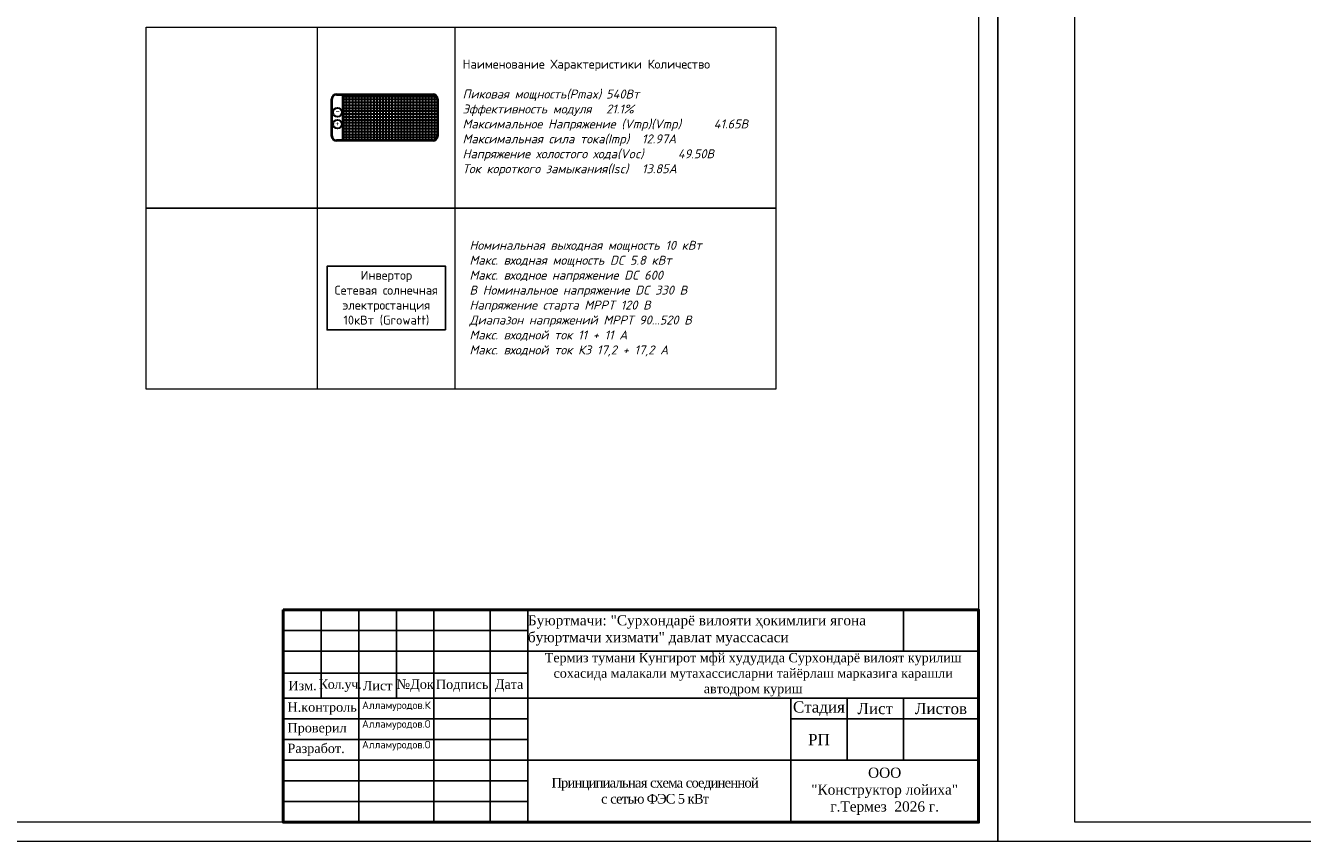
# Model space of a CAD drawing. Header units: millimetres. Extents: x -228268 to 1513407, y -439898 to -137408.
# Tile 68 of 128: x 285962 to 319937, y -382304 to -360590. Entities that reach past the tile are written whole.
import ezdxf

# ---------------------------------------------------------------- set-up
doc = ezdxf.new("R2010")
doc.units = ezdxf.units.MM
for name, color, linetype in [('Text', 154, 'Continuous'), ('Размер  АР', 64, 'Continuous'), ('Штамп опасные', 7, 'Continuous')]:
    doc.layers.add(name, color=color, linetype=linetype)
doc.styles.add('100_D(300)', font='ARIALN.TTF', dxfattribs={"height": 300})
doc.styles.add('ISOCPEUR', font='isocpeur.ttf', dxfattribs={"height": 5})
doc.styles.add('Times New Roman', font='times.ttf')
doc.styles.add('ViTEXT', font='isocpeur.ttf')

# ---------------------------------------------------------------- blocks, each defined once
blk = doc.blocks.new('*T481')
at = {"layer": 'Штамп опасные', "transparency": 16777216}
for p, q in [((0, 0), (18487, 0)), ((0, 0), (0, -5654)), ((999, 0), (999, -2356)), ((1999, 0), (1999, -5654)), ((2998, 0), (2998, -2356)), ((3997, 0), (3997, -5654)), ((5496, 0), (5496, -5654)), ((6496, 0), (6496, -5654)), ((16489, 0), (16489, -1099)), ((18487, 0), (18487, -5654)), ((0, -550), (6496, -550)), ((0, -1099), (18487, -1099)), ((0, -1685), (6496, -1685)), ((0, -2356), (13491, -2356)), ((13491, -2356), (13491, -2906)), ((14990, -2356), (14990, -4005)), ((16489, -2356), (16489, -4005)), ((0, -2906), (6496, -2906)), ((13491, -2906), (18487, -2906)), ((1999, -3456), (6496, -3456)), ((0, -4005), (18487, -4005)), ((13491, -4005), (13491, -5654)), ((0, -4555), (6496, -4555)), ((0, -5105), (6496, -5105)), ((0, -5654), (18487, -5654))]:
    blk.add_line(p, q, dxfattribs=at)
at = {"layer": 'Штамп опасные', "color": 0, "linetype": 'ByBlock', "lineweight": -2, "transparency": 16777216}
for p, q in [((13491, -2356), (18487, -2356)), ((13491, -2906), (13491, -4005)), ((0, -3456), (1999, -3456))]:
    blk.add_line(p, q, dxfattribs=at)
at = {"layer": 'Штамп опасные', "lineweight": 25, "transparency": 16777216, "style": 'ViTEXT'}
for s, insert, char_height, width, attachment_point in [('{\\fTimes New Roman|b0|i0|c204|p18;Буюртмачи: "Сурхондарё вилояти ҳокимлиги ягона буюртмачи хизмати" давлат муассасаси}', (6496, -550), 269.816, 9993.19, 4), ('{\\fTimes New Roman|b0|i0|c204|p18;\\H0.91667x;Термиз тумани Кунгирот мфй худудида Сурхондарё вилоят курилиш сохасида малакали мутахассисларни тайёрлаш марказига карашли автодром куриш}', (12491, -1728), 269.816, 11991.82, 5), ('{\\fTimes New Roman|b0|i0|c204|p18;Изм.}', (500, -2021), 249.83, 999.32, 5), ('{\\fTimes New Roman|b0|i0|c204|p18;\\T0.95;Кол.уч.}', (1499, -2021), 249.83, 999.32, 5), ('{\\fTimes New Roman|b0|i0|c204|p18;Лист}', (2498, -2021), 249.83, 999.32, 5), ('{\\fTimes New Roman|b0|i0|c204|p18;№Док}', (3498, -2021), 249.83, 999.32, 5), ('{\\fTimes New Roman|b0|i0|c204|p18;Подпись}', (4747, -2021), 249.83, 1498.98, 5), ('{\\fTimes New Roman|b0|i0|c204|p18;Дата}', (5996, -2021), 249.83, 999.32, 5), ('{\\fTimes New Roman|b0|i0|c204|p18;Н.контроль}', (100, -2631), 249.83, 1798.77, 4), ('{\\fTimes New Roman|b0|i0|c204|p18;Стадия}', (14240, -2631), 299.8, 1498.98, 5), ('{\\fTimes New Roman|b0|i0|c204|p18;Лист}', (15739, -2631), 299.8, 1498.98, 5), ('{\\fTimes New Roman|b0|i0|c204|p18;Листов}', (17488, -2631), 299.8, 1998.64, 5), ('{\\fTimes New Roman|b0|i0|c204|p18;Проверил} ', (100, -3181), 249.83, 1798.77, 4), ('{\\fTimes New Roman|b0|i0|c204|p18;РП}', (14240, -3456), 299.8, 1498.98, 5), ('{\\fTimes New Roman|b0|i0|c204|p18;Разработ.}', (100, -3730), 249.83, 1798.77, 4), ('{\\fTimes New Roman|b0|i0|c204|p18;ООО \\P"Конструктор лойиха"\\Pг.Термез  2026 г.} ', (15989, -4830), 269.82, 4996.59, 5)]:
    blk.add_mtext(s, dxfattribs=dict(at, insert=insert, char_height=char_height, width=width, attachment_point=attachment_point))
blk = doc.blocks.new('ЙЦУУВАА')
at = {"linetype": 'Continuous', "lineweight": 30, "const_width": 50}
blk.add_lwpolyline([(1573428, 1880751), (1573428, 1886246), (1591946, 1886246)], dxfattribs=at)
at = {"lineweight": 50}
blk.add_lwpolyline([(1573415, 1886246), (1573415, 1880597), (1591915, 1880597), (1591915, 1886246)], close=True, dxfattribs=at)
blk.add_blockref('*T481', (1573428, 1886251))
at = {"ltscale": 100, "char_height": 199.86, "width": 2155.21, "attachment_point": 5, "style": '100_D(300)'}
for s, insert in [('\\pxi0.00023;{\\fISOCPEUR|b0|i0|c204|p34;Алламуродов.К}', (1576425, 1883683)), ('\\pxi0.00023;{\\fISOCPEUR|b0|i0|c204|p34;Алламуродов.О}', (1576425, 1883184)), ('\\pxi0.00023;{\\fISOCPEUR|b0|i0|c204|p34;Алламуродов.О}', (1576425, 1882634))]:
    blk.add_mtext(s, dxfattribs=dict(at, insert=insert))

msp = doc.modelspace()

# ---------------------------------------------------------------- linework, layer by layer
at = {"lineweight": 18}
for points in [[(289172.1, -360633.9), (305920.4, -360633.9), (305920.4, -365450.1), (289172.1, -365450.1)], [(289172.1, -365450.1), (305920.4, -365450.1), (305920.4, -370266.3), (289172.1, -370266.3)]]:
    msp.add_lwpolyline(points, close=True, dxfattribs=at)
for points in [[(293717.7, -360633.9), (293717.7, -370266.3)], [(297392.5, -365450.1), (297392.5, -360633.9)], [(297392.5, -370266.3), (297392.5, -365450.1)]]:
    msp.add_lwpolyline(points, dxfattribs=at)
at = {"color": 178, "lineweight": 40}
for points in [[(294232.4, -362425.2), (294412.5, -362425.2), (294412.5, -363650.1), (294232.4, -363650.1)], [(296806.7, -363650.1), (294412.5, -363650.1), (294412.5, -362425.2), (296806.7, -362425.2)], [(294112, -363529.7), (294112, -362545.6)], [(296927.1, -362545.6), (296927.1, -363529.7)]]:
    msp.add_lwpolyline(points, dxfattribs=at)
at = {"color": 178, "lineweight": 30}
for points in [[(296909.8, -362483.5), (294412.5, -362483.5)], [(294423.8, -363650.1), (294423.8, -362425.2)], [(294504.8, -363650.1), (294504.8, -362425.2)], [(294585.8, -363650.1), (294585.8, -362425.2)], [(294666.9, -363650.1), (294666.9, -362425.2)], [(294747.9, -363650.1), (294747.9, -362425.2)], [(294829, -363650.1), (294829, -362425.2)], [(294910, -363650.1), (294910, -362425.2)], [(294991.1, -363650.1), (294991.1, -362425.2)], [(295072.1, -363650.1), (295072.1, -362425.2)], [(295153.1, -363650.1), (295153.1, -362425.2)], [(295234.2, -363650.1), (295234.2, -362425.2)], [(295315.2, -363650.1), (295315.2, -362425.2)], [(295396.3, -363650.1), (295396.3, -362425.2)], [(295477.3, -363650.1), (295477.3, -362425.2)], [(295558.4, -363650.1), (295558.4, -362425.2)], [(295639.4, -363650.1), (295639.4, -362425.2)], [(295720.4, -363650.1), (295720.4, -362425.2)], [(295801.5, -363650.1), (295801.5, -362425.2)], [(295882.5, -363650.1), (295882.5, -362425.2)], [(295963.6, -363650.1), (295963.6, -362425.2)], [(296044.6, -363650.1), (296044.6, -362425.2)], [(296125.7, -363650.1), (296125.7, -362425.2)], [(296206.7, -363650.1), (296206.7, -362425.2)], [(296287.7, -363650.1), (296287.7, -362425.2)], [(296368.8, -363650.1), (296368.8, -362425.2)], [(296449.8, -363650.1), (296449.8, -362425.2)], [(296530.9, -363650.1), (296530.9, -362425.2)], [(296611.9, -363650.1), (296611.9, -362425.2)], [(296693, -363650.1), (296693, -362425.2)], [(296774, -363650.1), (296774, -362425.2)], [(296855, -363640), (296855, -362435.4)], [(296927.1, -362561.3), (294412.5, -362561.3)], [(296920.1, -362639.1), (294412.5, -362639.1)], [(296927.1, -362716.9), (294412.5, -362716.9)], [(296927.1, -362794.6), (294412.5, -362794.6)], [(296927.1, -362872.4), (294412.5, -362872.4)], [(296927.1, -362950.2), (294412.5, -362950.2)], [(296927.1, -363027.9), (294412.5, -363027.9)], [(296927.1, -363105.7), (294412.5, -363105.7)], [(296927.1, -363183.5), (294412.5, -363183.5)], [(296927.1, -363261.3), (294412.5, -363261.3)], [(296927.1, -363339), (294412.5, -363339)], [(296927.1, -363416.8), (294412.5, -363416.8)], [(296927.1, -363494.6), (294412.5, -363494.6)], [(296919.3, -363572.3), (294412.5, -363572.3)]]:
    msp.add_lwpolyline(points, dxfattribs=at)
msp.add_lwpolyline([(297137.2, -368691.6), (297137.2, -366996.6), (293986.1, -366996.6), (293986.1, -368691.6)], close=True)
for centre in [(294260.5, -362900), (294260.5, -363213.8)]:
    msp.add_circle(centre, 116.7, dxfattribs=at)
at = {"color": 178, "lineweight": 40}
for centre, start, end in [((294232.4, -362545.6), 90, 180), ((296806.7, -362545.6), 0, 90), ((296806.7, -363529.7), 160.93208, 163.00786), ((294232.4, -363529.7), 180, 270), ((296806.7, -363529.7), 270, 0)]:
    msp.add_arc(centre, 120.4, start, end, dxfattribs=at)
at = {"layer": 'Размер  АР', "color": 0, "lineweight": 18}
for points in [[(311831.3, -382304.2), (250861.2, -382304.2), (250861.2, -339194.1), (311831.3, -339194.1)], [(372801.4, -382304.2), (311831.3, -382304.2), (311831.3, -339194.1), (372801.4, -339194.1)], [(252914.1, -339707.3), (311318.1, -339707.3), (311318.1, -381791), (252914.1, -381791)], [(313884.2, -339707.3), (372288.2, -339707.3), (372288.2, -381791), (313884.2, -381791)]]:
    msp.add_lwpolyline(points, close=True, dxfattribs=at)

# ---------------------------------------------------------------- block references
msp.add_blockref('ЙЦУУВАА', (-1280596.9, -2262388.1))

# ---------------------------------------------------------------- texts
at = {"color": 178, "lineweight": 30, "style": 'ISOCPEUR'}
for s, p in [('+', (294201.5, -363272.9)), ('-', (294207, -362951))]:
    msp.add_text(s, height=170.5, dxfattribs=at).set_placement(p)
at = {"color": 1, "lineweight": 40, "char_height": 238.643, "attachment_point": 4, "style": 'ISOCPEUR'}
for s, insert, width in [('{\\C256;Наименование Характеристики Количество\\P\\P\\fISOCPEUR|b0|i1|c204|p34;Пиковая мощность(Pmax)^I540Вт \\PЭффективность модуля^I21.1% \\PМаксимальное Напряжение (Vmp)(Vmp)^I41.65В\\PМаксимальная сила тока(Imp)^I12.97A \\PНапряжение холостого хода(Voc)^I49.50В \\PТок короткого замыкания(Isc)^I13.85А }', (297589.5, -363042), 8330.907), ('{\\fISOCPEUR|b0|i1|c204|p34;\\C256;Номинальная выходная мощность 10 кВт \\PМакс. входная мощность DC 5.8 кВт \\PМакс. входное напряжение DC 600 \\PВ Номинальное напряжение DC 330 В \\PНапряжение старта MPPT 120 В \\PДиапазон напряжений МРРТ 90...520 В \\PМакс. входной ток 11 + 11 А \\PМакс. входной ток КЗ 17,2 + 17,2 А }', (297773.9, -367858.2), 8146.52)]:
    msp.add_mtext(s, dxfattribs=dict(at, insert=insert, width=width))
at = {"insert": (295561.7, -367844.1), "char_height": 238.643, "width": 3151.119, "attachment_point": 5, "style": 'ISOCPEUR'}
msp.add_mtext('{\\C5;Инвертор\\PСетевая солнечная электростанция 10кВт (Growatt)}', dxfattribs=at)
at = {"layer": 'Text', "color": 0, "lineweight": 35, "insert": (302659.4, -380955.8), "char_height": 256.608, "width": 7034.332, "attachment_point": 5, "style": 'Times New Roman'}
msp.add_mtext('\\pxqc;{\\T0.9; Принципиальная схема соединенной^J с сетью ФЭС 5 кВт}', dxfattribs=at)

doc.saveas('drawing.dxf')
